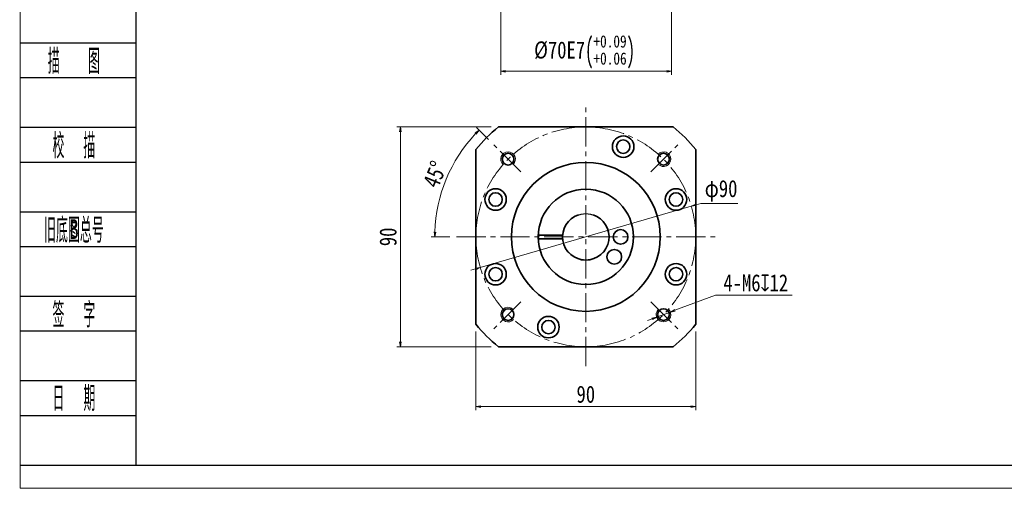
# Model space of a CAD drawing. Header units: millimetres. Extents: x 2 to 820, y 1 to 564.
# Tile 1 of 3: x 6 to 410, y 1 to 192. Entities that reach past the tile are written whole.
import ezdxf
from ezdxf.enums import TextEntityAlignment as Align

# ---------------------------------------------------------------- set-up
doc = ezdxf.new("R2010")
doc.units = ezdxf.units.MM
doc.linetypes.add('点画线', pattern=[18, 12, -2, 2, -2])
doc.layers.add('2细线层', color=4, linetype='Continuous')
doc.layers.add('6文字层', color=3, linetype='Continuous')
for name, color, linetype, lineweight in [('CDRAFT0', 7, 'Continuous', 35), ('EB0', 7, 'Continuous', 35), ('中心线层', 1, '点画线', 18), ('图框_外框线', 7, 'Continuous', 18), ('尺寸线层', 3, 'Continuous', 18), ('粗实线层_1', 7, 'Continuous', 35), ('细实线', 211, 'Continuous', 18)]:
    doc.layers.add(name, color=color, linetype=linetype, lineweight=lineweight)
doc.styles.add('PC_TEXTSTYLE', font='ISOCP.SHX', dxfattribs={"width": 0.707, "bigfont": 'GBCBIG.SHX'})
doc.styles.get("Standard").update_dxf_attribs({"font": 'SimSun.ttf'})
doc.styles.add('宋体', font='SimSun.ttf', dxfattribs={"width": 0.8})
doc.dimstyles.new('A水平标注$0', dxfattribs={"dimtxt": 3.5, "dimasz": 2, "dimexe": 1.5, "dimexo": 3, "dimgap": 1.1, "dimtad": 1, "dimtoh": 1, "dimdec": 4, "dimdsep": 46, "dimtxsty": '宋体', "dimblk": 'OPEN', "dimcen": 3, "dimclrd": 3, "dimclre": 3, "dimclrt": 6, "dimadec": 0, "dimazin": 0, "dimtm": 1e-09, "dimtfac": 1, "dimtdec": 4, "dimtix": 1, "dimtmove": 0, "dimatfit": 3, "dimldrblk": 'OPEN', "dimfxl": 0, "dimlwd": 13, "dimlwe": 13, "dimarcsym": 0})
doc.dimstyles.new('D直径标注φ25', dxfattribs={"dimtxt": 3.5, "dimasz": 2, "dimexe": 1, "dimexo": 3, "dimtad": 1, "dimtoh": 1, "dimdec": 1, "dimdsep": 46, "dimtxsty": '宋体', "dimblk": 'OPEN', "dimcen": 3, "dimclrd": 3, "dimclre": 3, "dimclrt": 130, "dimadec": 0, "dimazin": 0, "dimtm": 1e-09, "dimtfac": 1, "dimtdec": 1, "dimtmove": 0, "dimatfit": 0, "dimldrblk": 'OPEN', "dimfxl": 0, "dimlwd": 13, "dimlwe": 13, "dimarcsym": 0})
doc.dimstyles.new('螺孔(M8-7H)', dxfattribs={"dimtxt": 3.5, "dimasz": 2, "dimexe": 1.25, "dimexo": 3, "dimtad": 1, "dimtoh": 1, "dimdec": 4, "dimdsep": 46, "dimtxsty": '宋体', "dimblk": 'OPEN', "dimcen": 3, "dimclrd": 3, "dimclre": 3, "dimclrt": 2, "dimadec": 0, "dimazin": 0, "dimtm": 1e-09, "dimtfac": 1, "dimtdec": 4, "dimtmove": 0, "dimatfit": 3, "dimldrblk": 'OPEN', "dimfxl": 0, "dimlwd": 9, "dimlwe": 9, "dimarcsym": 0})

# ---------------------------------------------------------------- blocks, each defined once
blk = doc.blocks.new('_Open')
at = {"color": 0, "linetype": 'ByBlock', "lineweight": -2}
for p, q in [((-1, 0.17), (0, 0)), ((-1, -0.17), (0, 0)), ((0, 0), (-1, 0))]:
    blk.add_line(p, q, dxfattribs=at)
blk = doc.blocks.new('*D9')
at = {"layer": 'Defpoints', "color": 0, "transparency": 16777216}
for p in [(202.52, 148.53), (162.35, 58.53), (202.52, 58.53)]:
    blk.add_point(p, dxfattribs=at)
at = {"layer": '尺寸线层', "color": 3, "lineweight": 13, "transparency": 16777216}
for p, q in [((199.52, 148.53), (160.85, 148.53)), ((162.35, 146.53), (162.35, 60.53)), ((199.52, 58.53), (160.85, 58.53))]:
    blk.add_line(p, q, dxfattribs=at)
at = {"layer": '尺寸线层', "color": 3, "lineweight": 13, "transparency": 16777216, "xscale": 2, "yscale": 2, "zscale": 2}
for p, rotation in [((162.35, 148.53), 90), ((162.35, 58.53), 270)]:
    blk.add_blockref('_Open', p, dxfattribs=dict(at, rotation=rotation))
at = {"layer": '尺寸线层', "color": 6, "transparency": 16777216, "insert": (157.35, 103.53), "char_height": 7, "attachment_point": 5, "rotation": 90, "style": '宋体', "bg_fill": 3, "box_fill_scale": 1.1, "bg_fill_color": 256, "bg_fill_true_color": 13158600, "bg_fill_transparency": 0}
blk.add_mtext('90', dxfattribs=at)
blk = doc.blocks.new('*D10')
at = {"layer": 'Defpoints', "color": 0, "transparency": 16777216}
for p in [(200.61, 141.23), (184.75, 134.46), (211.74, 130.11), (185.68, 103.53), (290.14, 103.53)]:
    blk.add_point(p, dxfattribs=at)
at = {"layer": '尺寸线层', "color": 3, "lineweight": 13, "transparency": 16777216}
for p, q in [((198.49, 143.36), (193.52, 148.33)), ((182.68, 103.53), (174.96, 103.53))]:
    blk.add_line(p, q, dxfattribs=at)
blk.add_arc((238.31, 103.53), 61.86, 136.8526, 178.1474, dxfattribs=at)
at = {"layer": '尺寸线层', "color": 3, "lineweight": 13, "transparency": 16777216, "xscale": 2, "yscale": 2, "zscale": 2}
for p, rotation in [((194.58, 147.27), 45.92632355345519), ((176.46, 103.53), 269.0736764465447)]:
    blk.add_blockref('_Open', p, dxfattribs=dict(at, rotation=rotation))
at = {"layer": '尺寸线层', "color": 6, "transparency": 16777216, "insert": (176.55, 129.12), "char_height": 7, "attachment_point": 5, "rotation": 67.5, "style": '宋体', "bg_fill": 3, "box_fill_scale": 1.1, "bg_fill_color": 256, "bg_fill_true_color": 13158600, "bg_fill_transparency": 0}
blk.add_mtext('45°', dxfattribs=at)
blk = doc.blocks.new('*D11')
at = {"layer": 'Defpoints', "color": 0, "transparency": 16777216}
for p in [(281.53, 116.08), (195.1, 90.98)]:
    blk.add_point(p, dxfattribs=at)
at = {"layer": '尺寸线层', "color": 3, "lineweight": 13, "transparency": 16777216}
for p, q in [((283.45, 116.64), (285.37, 117.2)), ((285.37, 117.2), (300.54, 117.2)), ((195.1, 90.98), (281.53, 116.08)), ((193.18, 90.43), (191.26, 89.87))]:
    blk.add_line(p, q, dxfattribs=at)
at = {"layer": '尺寸线层', "color": 3, "lineweight": 13, "transparency": 16777216, "xscale": 2, "yscale": 2, "zscale": 2}
for p, rotation in [((281.53, 116.08), 196.1936401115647), ((195.1, 90.98), 16.19364011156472)]:
    blk.add_blockref('_Open', p, dxfattribs=dict(at, rotation=rotation))
at = {"layer": '尺寸线层', "color": 130, "transparency": 16777216, "insert": (293.71, 122.36), "char_height": 7, "attachment_point": 5, "style": '宋体', "bg_fill": 3, "box_fill_scale": 1.1, "bg_fill_color": 256, "bg_fill_true_color": 13158600, "bg_fill_transparency": 0}
blk.add_mtext('φ90', dxfattribs=at)
blk = doc.blocks.new('*D34')
at = {"layer": 'Defpoints', "color": 0, "transparency": 16777216}
for p in [(193.31, 67.74), (283.31, 67.74), (283.31, 34.05)]:
    blk.add_point(p, dxfattribs=at)
at = {"layer": '尺寸线层', "color": 3, "lineweight": 13, "transparency": 16777216}
for p, q in [((193.31, 64.74), (193.31, 32.55)), ((283.31, 64.74), (283.31, 32.55)), ((195.31, 34.05), (281.31, 34.05))]:
    blk.add_line(p, q, dxfattribs=at)
at = {"layer": '尺寸线层', "color": 3, "lineweight": 13, "transparency": 16777216, "xscale": 2, "yscale": 2, "zscale": 2, "rotation": 180}
blk.add_blockref('_Open', (193.31, 34.05), dxfattribs=at)
at = {"layer": '尺寸线层', "color": 3, "lineweight": 13, "transparency": 16777216, "xscale": 2, "yscale": 2, "zscale": 2}
blk.add_blockref('_Open', (283.31, 34.05), dxfattribs=at)
at = {"layer": '尺寸线层', "color": 6, "transparency": 16777216, "insert": (238.31, 39.05), "char_height": 7, "attachment_point": 5, "style": '宋体', "bg_fill": 3, "box_fill_scale": 1.1, "bg_fill_color": 256, "bg_fill_true_color": 13158600, "bg_fill_transparency": 0}
blk.add_mtext('90', dxfattribs=at)
blk = doc.blocks.new('*D35')
at = {"color": 3, "lineweight": 9, "transparency": 16777216}
for p, q in [((291.43, 79.6), (274.82, 73.45)), ((322.89, 79.6), (291.43, 79.6)), ((267.32, 70.67), (272.95, 72.76)), ((265.45, 69.98), (263.57, 69.28))]:
    blk.add_line(p, q, dxfattribs=at)
at = {"layer": 'Defpoints', "color": 0, "transparency": 16777216}
for p in [(272.95, 72.76), (267.32, 70.67)]:
    blk.add_point(p, dxfattribs=at)
at = {"color": 3, "lineweight": 9, "transparency": 16777216, "xscale": 2, "yscale": 2, "zscale": 2}
for p, rotation in [((272.95, 72.76), 200.3251541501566), ((267.32, 70.67), 20.32515415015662)]:
    blk.add_blockref('_Open', p, dxfattribs=dict(at, rotation=rotation))
at = {"color": 2, "transparency": 16777216, "insert": (307.91, 84.67), "char_height": 7, "attachment_point": 5, "style": '宋体', "bg_fill": 3, "box_fill_scale": 1.1, "bg_fill_color": 256, "bg_fill_true_color": 13158600, "bg_fill_transparency": 0}
blk.add_mtext('4-M6{\\famgdt|b0|i0|c0|p0;x}{12}', dxfattribs=at)
blk = doc.blocks.new('*D36')
at = {"layer": 'Defpoints', "color": 0, "transparency": 16777216}
for p in [(203.46, 223.42), (273.46, 223.42), (273.46, 171.37)]:
    blk.add_point(p, dxfattribs=at)
at = {"layer": '尺寸线层', "color": 3, "lineweight": 13, "transparency": 16777216}
for p, q in [((203.46, 220.42), (203.46, 169.87)), ((273.46, 220.42), (273.46, 169.87)), ((205.46, 171.37), (271.46, 171.37))]:
    blk.add_line(p, q, dxfattribs=at)
at = {"layer": '尺寸线层', "color": 3, "lineweight": 13, "transparency": 16777216, "xscale": 2, "yscale": 2, "zscale": 2, "rotation": 180}
blk.add_blockref('_Open', (203.46, 171.37), dxfattribs=at)
at = {"layer": '尺寸线层', "color": 3, "lineweight": 13, "transparency": 16777216, "xscale": 2, "yscale": 2, "zscale": 2}
blk.add_blockref('_Open', (273.46, 171.37), dxfattribs=at)
at = {"layer": '尺寸线层', "color": 6, "transparency": 16777216, "insert": (237.79, 179.24), "char_height": 7, "attachment_point": 5, "style": '宋体'}
blk.add_mtext('{\\A1;{%%c70}{}{E7\\H0.7143x;{\\H2x;\\W0.5;(}\\S+0.09^ +0.06;{\\H2x;\\W0.5;)}}}', dxfattribs=at)

msp = doc.modelspace()

# ---------------------------------------------------------------- linework, layer by layer
msp.add_circle((238.31417, 103.53453), 9.5)
at = {"layer": '2细线层'}
for p, q in [((6.44296, 182.99265), (54.07393, 182.99265)), ((6.44296, 168.75113), (54.07393, 168.75113)), ((6.44296, 148.40611), (54.07393, 148.40611)), ((6.44296, 134.16459), (54.07393, 134.16459)), ((6.44296, 113.81956), (54.07393, 113.81956)), ((6.44296, 99.57804), (54.07393, 99.57804)), ((6.44296, 79.23301), (54.07393, 79.23301)), ((6.44296, 64.99149), (54.07393, 64.99149)), ((6.44296, 44.64647), (54.07393, 44.64647)), ((6.44296, 30.40495), (54.07393, 30.40495)), ((6.44296, 10.05992), (54.07393, 10.05992))]:
    msp.add_line(p, q, dxfattribs=at)
at = {"layer": 'CDRAFT0'}
for centre in [(253.62151, 140.48971), (201.35899, 118.84187), (275.26935, 118.84187), (201.35899, 88.22719), (275.26935, 88.22719), (223.00684, 66.57935)]:
    msp.add_circle(centre, 4.4, dxfattribs=at)
for start, end in [(128.4998296, 141.5000496), (38.4998296, 51.5000496), (218.4998296, 231.5000496), (308.4998296, 321.5000496)]:
    msp.add_arc((238.31417, 103.53453), 57.5, start, end, dxfattribs=at)
at = {"layer": 'EB0'}
for p, q in [((218.8286, 104.28453), (228.84382, 104.28453)), ((218.8286, 102.78453), (228.84382, 102.78453))]:
    msp.add_line(p, q, dxfattribs=at)
for centre, radius in [((238.31417, 103.53453), 19.5), ((252.56417, 103.53453), 3), ((249.98709, 95.36107), 3)]:
    msp.add_circle(centre, radius, dxfattribs=at)
msp.add_arc((238.31417, 103.53453), 9.5, 108.4103907, 71.5915198, dxfattribs=at)
at = {"layer": '中心线层'}
for p, q in [((211.73803, 130.11067), (200.61431, 141.23439)), ((264.89032, 76.95839), (276.01404, 65.83467))]:
    msp.add_line(p, q, dxfattribs=at)
at = {"layer": '图框_外框线', "color": 3}
msp.add_lwpolyline([(6.60612, 0.56636), (804.06546, 0.56636), (804.06546, 564.48403), (6.60612, 564.48403)], close=True, dxfattribs=at)
at = {"layer": '图框_外框线', "color": 3, "lineweight": 25}
msp.add_lwpolyline([(54.07393, 10.05992), (794.5719, 10.05992), (794.5719, 554.99047), (54.07393, 554.99047)], close=True, dxfattribs=at)
at = {"layer": '粗实线层_1'}
for points in [[(202.51978, 148.53453), (274.10873, 148.53453)], [(193.31417, 67.74013), (193.31417, 139.32908)], [(283.31417, 139.32893), (283.31417, 67.73998)], [(274.10857, 58.53453), (202.51962, 58.53453)]]:
    msp.add_lwpolyline(points, dxfattribs=at)
for centre, radius in [((253.62151, 140.48971), 2.75), ((206.49437, 135.35434), 2.4), ((238.31417, 103.53453), 30.5), ((201.35899, 118.84187), 2.75), ((275.26935, 118.84187), 2.75), ((201.35899, 88.22719), 2.75), ((275.26935, 88.22719), 2.75), ((270.13398, 71.71473), 2.4), ((223.00684, 66.57935), 2.75)]:
    msp.add_circle(centre, radius, dxfattribs=at)
at = {"layer": '细实线'}
for centre, start, end in [((206.49437, 135.35434), 315, 226.9102132), ((270.13398, 71.71473), 135, 46.9102132)]:
    msp.add_arc(centre, 3, start, end, dxfattribs=at)

# ---------------------------------------------------------------- texts
at = {"layer": '6文字层', "color": 3, "style": 'PC_TEXTSTYLE'}
for s, width, p in [('描   图', 0.6667, (28.64265, 175.87189)), ('校  描', 0.667, (28.64265, 141.28535)), ('旧底图总号', 0.667, (28.64265, 106.6988)), ('签  字', 0.667, (28.64265, 72.11225)), ('日  期', 0.667, (28.65534, 37.72876))]:
    msp.add_text(s, height=10.172514, dxfattribs=dict(at, width=width)).set_placement(p, align=Align.MIDDLE)
at = {"layer": '6文字层', "width": 0.707}
msp.add_text('B', height=8.13801, dxfattribs=at).set_placement((28.64265, 106.6988), align=Align.MIDDLE)

# ---------------------------------------------------------------- dimensions: what is measured, and where the dimension line sits
at = {"layer": '尺寸线层'}
dim = msp.add_linear_dim(base=(273.45693, 171.37419), p1=(203.45693, 223.42419), p2=(273.45693, 223.42419), text='{\\A1;{%%c<>}{}{E7\\H0.7143x;{\\H2x;\\W0.5;(}\\S+0.09^ +0.06;{\\H2x;\\W0.5;)}}}', dimstyle='A水平标注$0', override={"dimtxt": 7, "dimgap": 1.5, "dimdec": 1, "dimpost": '<>', "dimblk": 'Open', "dimtp": 0.09, "dimtm": -0.06, "dimtdec": 2, "dimtvp": 0.1, "dimtfill": 0, "dimtfillclr": 256, "dimtzin": 8}, dxfattribs=at)
dim.commit()
dim.dimension.update_dxf_attribs({"geometry": '*D36', "text_midpoint": (237.79464, 171.37419), "dimtype": 160})

# ---------------------------------------------------------------- next in the draw order: dimensions: what is measured, and where the dimension line sits
dim = msp.add_linear_dim(base=(162.35172, 58.53453), p1=(202.51978, 148.53453), p2=(202.51962, 58.53453), angle=270, dimstyle='A水平标注$0', override={"dimtxt": 7, "dimgap": 1.5, "dimdec": 1, "dimpost": '<>', "dimblk": 'Open', "dimtvp": 0.1, "dimtfill": 1, "dimtfillclr": 256}, dxfattribs=at)
dim.commit()
dim.dimension.update_dxf_attribs({"geometry": '*D9', "text_midpoint": (162.35172, 103.53453), "dimtype": 160})

# ---------------------------------------------------------------- next in the draw order: linework, layer by layer
at = {"layer": '中心线层'}
msp.add_line((211.73803, 76.95839), (200.61431, 65.83467), dxfattribs=at)
at = {"layer": '粗实线层_1'}
msp.add_circle((206.49437, 71.71473), 2.4, dxfattribs=at)
at = {"layer": '细实线'}
msp.add_arc((206.49437, 71.71473), 3, 45, 316.9102132, dxfattribs=at)

# ---------------------------------------------------------------- next in the draw order: dimensions: what is measured, and where the dimension line sits
at = {"layer": '尺寸线层'}
dim = msp.add_angular_dim_2l(base=(184.74567, 134.46232), line1=((211.73803, 130.11067), (200.61431, 141.23439)), line2=((185.6807, 103.53453), (290.13644, 103.53453)), dimstyle='A水平标注$0', override={"dimtxt": 7, "dimgap": 1.5, "dimdec": 1, "dimpost": '<>', "dimblk": 'Open', "dimtvp": 0.1, "dimtfill": 1, "dimtfillclr": 256}, dxfattribs=at)
dim.commit()
dim.dimension.update_dxf_attribs({"geometry": '*D10', "text_midpoint": (176.54768, 129.11905)})

# ---------------------------------------------------------------- next in the draw order: linework, layer by layer
at = {"layer": '中心线层'}
for p, q in [((238.31417, 50.53453), (238.31417, 156.53453)), ((264.89032, 130.11067), (276.01404, 141.23439)), ((185.31417, 103.53453), (291.31417, 103.53453))]:
    msp.add_line(p, q, dxfattribs=at)
msp.add_circle((238.31417, 103.53453), 45, dxfattribs=at)
at = {"layer": '粗实线层_1'}
msp.add_circle((270.13398, 135.35434), 2.4, dxfattribs=at)
at = {"layer": '细实线'}
msp.add_arc((270.13398, 135.35434), 3, 225, 136.9102132, dxfattribs=at)

# ---------------------------------------------------------------- next in the draw order: dimensions: what is measured, and where the dimension line sits
at = {"layer": '尺寸线层'}
dim = msp.add_diameter_dim_2p(p1=(195.09956, 90.98473), p2=(281.52878, 116.08433), dimstyle='D直径标注φ25', override={"dimtxt": 7, "dimgap": 1.5, "dimpost": 'φ<>'}, dxfattribs=at)
dim.commit()
dim.dimension.update_dxf_attribs({"geometry": '*D11', "text_midpoint": (293.70584, 117.19987), "dimtype": 163})
dim = msp.add_linear_dim(base=(283.31417, 34.04507), p1=(193.3141, 67.74007), p2=(283.31417, 67.73998), dimstyle='A水平标注$0', override={"dimtxt": 7, "dimgap": 1.5, "dimdec": 1, "dimpost": '<>', "dimblk": 'Open', "dimtvp": 0.1, "dimtfill": 1, "dimtfillclr": 256}, dxfattribs=at)
dim.commit()
dim.dimension.update_dxf_attribs({"geometry": '*D34', "text_midpoint": (238.31414, 39.04507)})

# ---------------------------------------------------------------- next in the draw order: dimensions: what is measured, and where the dimension line sits
dim = msp.add_diameter_dim_2p(p1=(267.32077, 70.67268), p2=(272.94719, 72.75677), text='4-M<>{\\famgdt|b0|i0|c0|p0;x}{12}', dimstyle='螺孔(M8-7H)', override={"dimtxt": 7, "dimgap": 1.5, "dimtad": 1, "dimtih": 0, "dimtoh": 1, "dimdec": 4, "dimlfac": 1, "dimpost": '<>', "dimcen": 0, "dimse1": 0, "dimse2": 0, "dimsd1": 0, "dimsd2": 0, "dimtix": 0, "dimtofl": 1, "dimatfit": 3, "dimtvp": 0.1})
dim.commit()
dim.dimension.update_dxf_attribs({"geometry": '*D35', "text_midpoint": (307.90529, 79.60134), "dimtype": 163})

doc.saveas('drawing.dxf')
